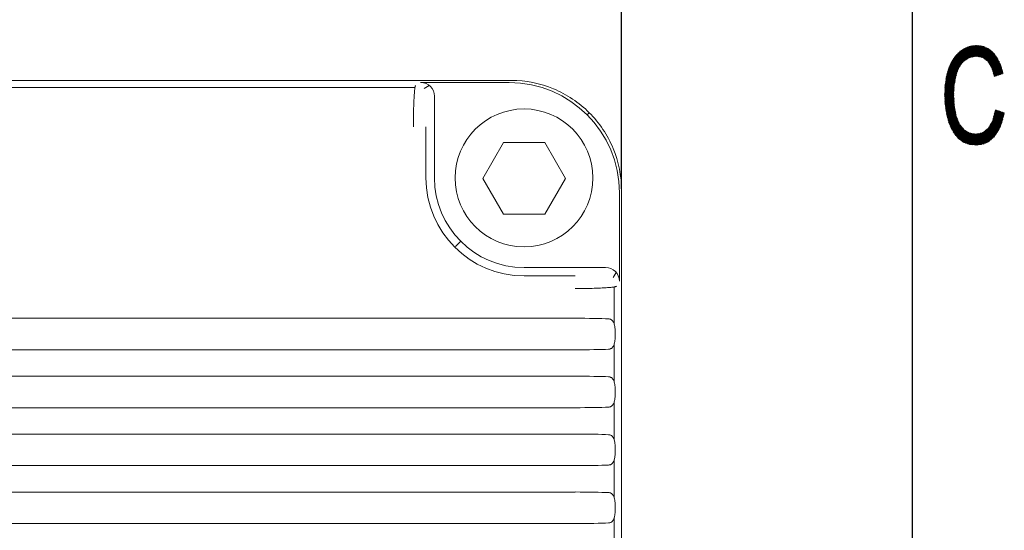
# Model space of a CAD drawing. Header units: millimetres. Extents: x 0 to 420, y 0 to 297.
# Tile 41 of 46: x 378 to 413, y 156 to 174. Entities that reach past the tile are written whole.
import ezdxf

# ---------------------------------------------------------------- set-up
doc = ezdxf.new("R2010")
doc.units = ezdxf.units.MM
doc.layers.add('1', color=7, linetype='Continuous', true_color=0xffffff)
doc.dimstyles.get("Standard").update_dxf_attribs({"dimtxt": 3.5, "dimasz": 3.5, "dimexe": 0.18, "dimexo": 0.0625, "dimgap": 1, "dimtad": 1, "dimtih": 1, "dimtoh": 1, "dimzin": 0, "dimdsep": 46, "dimtxsty": 'Standard', "dimcen": 0.09, "dimclrt": 5, "dimadec": 0, "dimazin": 0, "dimtfac": 1, "dimtofl": 0, "dimtmove": 0, "dimatfit": 3, "dimfxl": 1, "dimtolj": 1, "dimtzin": 0, "dimarcsym": 0})

# ---------------------------------------------------------------- blocks, each defined once
blk = doc.blocks.new('*D22')
at = {"color": 0, "lineweight": -2, "transparency": 16777216}
for p, q in [((375.456, 151.072), (375.456, 181.413)), ((399.456, 168.072), (399.456, 181.413))]:
    blk.add_line(p, q, dxfattribs=at)
at = {"color": 250, "lineweight": -2, "transparency": 16777216}
blk.add_line((378.956, 181.233), (395.956, 181.233), dxfattribs=at)
at = {"color": 250, "lineweight": 18, "transparency": 16777216}
for points in [[(378.956, 181.816), (378.956, 180.65), (375.456, 181.233)], [(395.956, 181.816), (395.956, 180.65), (399.456, 181.233)]]:
    blk.add_solid(points, dxfattribs=at)
at = {"layer": 'Defpoints', "color": 0, "lineweight": 18, "transparency": 16777216}
for p in [(399.456, 181.233), (399.456, 168.01), (375.456, 151.01)]:
    blk.add_point(p, dxfattribs=at)
at = {"color": 250, "lineweight": 18, "transparency": 16777216, "insert": (387.456, 183.983), "char_height": 3.5, "attachment_point": 5}
blk.add_mtext('\\A1;24.00', dxfattribs=at)

msp = doc.modelspace()

# ---------------------------------------------------------------- linework, layer by layer
at = {"layer": '1', "color": 18, "linetype": 'Continuous', "lineweight": 25}
msp.add_line((410, 287), (410, 10), dxfattribs=at)
at = {"layer": '1', "color": 18, "linetype": 'Continuous', "lineweight": 13}
for p, q in [((412.143, 173.259), (411.174, 171.582)), ((411.177, 171.638), (412.11, 173.254)), ((412.073, 173.241), (411.18, 171.693)), ((411.182, 171.748), (412.036, 173.227)), ((411.999, 173.214), (411.185, 171.803)), ((411.189, 171.862), (411.962, 173.201)), ((411.925, 173.188), (411.2, 171.931)), ((411.826, 172.66), (412.174, 173.263)), ((412.205, 173.266), (411.889, 172.719)), ((412.109, 172.844), (411.913, 173.182)), ((411.936, 173.192), (412.694, 173.192)), ((411.937, 172.751), (412.237, 173.27)), ((411.937, 173.192), (412.135, 172.849)), ((412.162, 172.854), (411.961, 173.201)), ((412.268, 173.273), (411.986, 172.784)), ((411.986, 173.209), (412.188, 172.859)), ((412.636, 173.217), (412.007, 173.217)), ((412.215, 172.864), (412.01, 173.218)), ((412.034, 172.817), (412.299, 173.277)), ((412.034, 173.227), (412.241, 172.869)), ((412.267, 172.874), (412.059, 173.235)), ((412.33, 173.279), (412.075, 172.838)), ((412.078, 173.242), (412.577, 173.242)), ((412.083, 173.244), (412.294, 172.879)), ((412.32, 172.884), (412.107, 173.253)), ((412.108, 172.844), (412.358, 173.276)), ((412.133, 173.258), (412.353, 172.877)), ((412.385, 173.272), (412.141, 172.85)), ((412.386, 172.871), (412.161, 173.261)), ((412.174, 172.856), (412.412, 173.269)), ((412.188, 173.264), (412.419, 172.864)), ((412.44, 173.265), (412.207, 172.862)), ((412.452, 172.858), (412.216, 173.267)), ((412.421, 173.268), (412.22, 173.268)), ((412.24, 172.868), (412.467, 173.262)), ((412.243, 173.27), (412.485, 172.852)), ((412.518, 172.845), (412.271, 173.274)), ((412.494, 173.258), (412.273, 172.875)), ((412.299, 173.277), (412.555, 172.833)), ((412.305, 172.881), (412.521, 173.255)), ((412.604, 172.798), (412.326, 173.28)), ((412.549, 173.251), (412.335, 172.881)), ((412.358, 173.276), (412.654, 172.762)), ((412.361, 172.876), (412.574, 173.244)), ((412.597, 173.234), (412.387, 172.87)), ((412.704, 172.726), (412.389, 173.272)), ((412.414, 172.865), (412.621, 173.223)), ((412.421, 173.268), (413.05, 172.178)), ((412.644, 173.213), (412.44, 172.86)), ((413.075, 172.186), (412.453, 173.264)), ((412.467, 172.855), (412.668, 173.203)), ((412.484, 173.26), (413.099, 172.195)), ((412.691, 173.193), (412.493, 172.85)), ((413.124, 172.203), (412.516, 173.256)), ((412.519, 172.845), (412.715, 173.183)), ((412.738, 173.173), (412.546, 172.84)), ((412.548, 173.252), (413.148, 172.211)), ((413.173, 172.219), (412.584, 173.239)), ((412.623, 173.223), (413.197, 172.228)), ((413.222, 172.236), (412.662, 173.206)), ((412.701, 173.189), (413.246, 172.244)), ((411.21, 172), (411.881, 173.162)), ((411.835, 173.132), (411.221, 172.069)), ((411.231, 172.138), (411.788, 173.103)), ((411.742, 173.074), (411.253, 172.227)), ((411.281, 172.326), (411.68, 173.016)), ((411.612, 172.95), (411.309, 172.426)), ((411.508, 172.819), (411.701, 172.484)), ((411.52, 172.836), (412.065, 172.836)), ((411.717, 172.507), (411.524, 172.842)), ((412.201, 172.861), (411.537, 172.861)), ((411.539, 172.866), (411.733, 172.529)), ((411.554, 172.887), (413.039, 172.887)), ((411.75, 172.552), (411.555, 172.889)), ((411.572, 172.911), (411.766, 172.575)), ((413.02, 172.912), (411.573, 172.912)), ((411.782, 172.598), (411.591, 172.929)), ((411.599, 172.938), (413.001, 172.938)), ((411.609, 172.947), (411.798, 172.621)), ((412.982, 172.963), (411.625, 172.963)), ((411.814, 172.643), (411.628, 172.966)), ((411.647, 172.984), (411.83, 172.666)), ((411.651, 172.988), (412.963, 172.988)), ((411.846, 172.689), (411.666, 173.002)), ((412.944, 173.014), (411.677, 173.014)), ((411.684, 173.021), (411.867, 172.704)), ((411.888, 172.718), (411.703, 173.039)), ((411.703, 173.039), (412.913, 173.039)), ((411.722, 173.057), (411.909, 172.732)), ((412.882, 173.065), (411.729, 173.065)), ((411.93, 172.747), (411.742, 173.074)), ((411.763, 173.087), (411.952, 172.761)), ((411.768, 173.09), (412.851, 173.09)), ((411.973, 172.775), (411.785, 173.101)), ((411.806, 173.114), (411.994, 172.79)), ((412.82, 173.115), (411.808, 173.115)), ((412.015, 172.804), (411.828, 173.128)), ((411.848, 173.141), (412.79, 173.141)), ((411.849, 173.141), (412.036, 172.818)), ((412.057, 172.832), (411.87, 173.155)), ((412.753, 173.166), (411.888, 173.166)), ((411.892, 173.169), (412.082, 172.839)), ((413.057, 172.861), (412.434, 172.861)), ((412.551, 172.836), (413.076, 172.836)), ((412.566, 172.825), (412.762, 173.163)), ((412.782, 173.147), (412.587, 172.81)), ((412.608, 172.795), (412.802, 173.131)), ((412.822, 173.114), (412.629, 172.78)), ((412.649, 172.765), (412.842, 173.098)), ((412.861, 173.082), (412.67, 172.751)), ((412.691, 172.736), (412.881, 173.065)), ((412.901, 173.049), (412.712, 172.721)), ((412.731, 172.704), (412.921, 173.033)), ((413.271, 172.252), (412.74, 173.172)), ((412.941, 173.016), (412.747, 172.68)), ((412.762, 172.655), (412.958, 172.995)), ((412.975, 172.973), (412.777, 172.631)), ((412.785, 173.144), (413.294, 172.264)), ((412.793, 172.607), (412.991, 172.951)), ((413.008, 172.928), (412.808, 172.583)), ((412.823, 172.558), (413.024, 172.906)), ((413.041, 172.884), (412.839, 172.534)), ((413.267, 172.361), (412.841, 173.098)), ((412.854, 172.51), (413.057, 172.862)), ((413.074, 172.84), (412.869, 172.486)), ((412.88, 172.454), (413.09, 172.817)), ((412.897, 173.052), (413.24, 172.459)), ((413.213, 172.556), (412.964, 172.988)), ((411.563, 172.063), (411.326, 172.473)), ((411.33, 172.48), (411.698, 172.48)), ((411.339, 172.501), (411.57, 172.102)), ((411.717, 172.506), (411.341, 172.506)), ((411.577, 172.141), (411.352, 172.53)), ((411.353, 172.531), (411.735, 172.531)), ((411.753, 172.557), (411.364, 172.557)), ((411.365, 172.559), (411.585, 172.178)), ((411.375, 172.582), (411.771, 172.582)), ((411.596, 172.209), (411.378, 172.587)), ((411.789, 172.607), (411.387, 172.607)), ((411.39, 172.616), (411.607, 172.241)), ((411.392, 172.62), (411.501, 172.808)), ((411.398, 172.633), (411.807, 172.633)), ((411.618, 172.272), (411.403, 172.645)), ((411.825, 172.658), (411.409, 172.658)), ((411.416, 172.673), (411.629, 172.304)), ((411.421, 172.684), (411.843, 172.684)), ((411.641, 172.335), (411.429, 172.701)), ((411.875, 172.709), (411.434, 172.709)), ((411.445, 172.725), (411.652, 172.366)), ((411.451, 172.734), (411.912, 172.734)), ((411.663, 172.398), (411.461, 172.748)), ((411.95, 172.76), (411.468, 172.76)), ((411.476, 172.772), (411.674, 172.429)), ((411.485, 172.785), (411.987, 172.785)), ((411.685, 172.46), (411.492, 172.795)), ((412.025, 172.811), (411.502, 172.811)), ((413.095, 172.811), (412.586, 172.811)), ((412.622, 172.785), (413.107, 172.785)), ((413.119, 172.76), (412.657, 172.76)), ((412.693, 172.734), (413.131, 172.734)), ((413.143, 172.709), (412.728, 172.709)), ((412.744, 172.684), (413.154, 172.684)), ((413.166, 172.658), (412.76, 172.658)), ((412.776, 172.633), (413.178, 172.633)), ((413.19, 172.607), (412.792, 172.607)), ((412.808, 172.582), (413.201, 172.582)), ((413.213, 172.557), (412.825, 172.557)), ((412.841, 172.531), (413.22, 172.531)), ((413.227, 172.506), (412.857, 172.506)), ((412.872, 172.48), (413.234, 172.48)), ((413.104, 172.791), (412.891, 172.421)), ((412.901, 172.388), (413.117, 172.763)), ((413.131, 172.735), (412.911, 172.355)), ((412.922, 172.322), (413.144, 172.707)), ((413.157, 172.678), (412.932, 172.29)), ((412.943, 172.257), (413.17, 172.65)), ((413.183, 172.622), (412.953, 172.224)), ((412.963, 172.191), (413.196, 172.594)), ((413.209, 172.566), (412.974, 172.158)), ((413.006, 172.163), (413.219, 172.533)), ((413.229, 172.499), (413.042, 172.175)), ((413.079, 172.188), (413.238, 172.464)), ((411.597, 172.212), (411.171, 171.476)), ((411.172, 171.527), (411.644, 172.346)), ((411.173, 171.428), (411.573, 172.12)), ((411.229, 172.125), (411.574, 172.125)), ((411.513, 171.642), (411.23, 172.132)), ((411.578, 172.15), (411.233, 172.15)), ((411.237, 172.17), (411.515, 171.689)), ((411.239, 172.175), (411.584, 172.175)), ((411.593, 172.201), (411.246, 172.201)), ((411.518, 171.735), (411.247, 172.204)), ((411.253, 172.226), (411.602, 172.226)), ((411.257, 172.239), (411.521, 171.781)), ((411.611, 172.252), (411.26, 172.252)), ((411.523, 171.827), (411.266, 172.273)), ((411.267, 172.277), (411.62, 172.277)), ((411.629, 172.303), (411.275, 172.303)), ((411.276, 172.307), (411.529, 171.868)), ((411.282, 172.328), (411.638, 172.328)), ((411.536, 171.907), (411.285, 172.341)), ((411.647, 172.353), (411.289, 172.353)), ((411.295, 172.375), (411.543, 171.946)), ((411.296, 172.379), (411.656, 172.379)), ((411.665, 172.404), (411.303, 172.404)), ((411.549, 171.985), (411.305, 172.409)), ((411.31, 172.43), (411.674, 172.43)), ((411.314, 172.443), (411.556, 172.024)), ((411.683, 172.455), (411.319, 172.455)), ((413.241, 172.455), (412.88, 172.455)), ((412.888, 172.43), (413.248, 172.43)), ((413.255, 172.404), (412.896, 172.404)), ((413.026, 172.17), (412.903, 172.382)), ((412.904, 172.379), (413.262, 172.379)), ((413.269, 172.353), (412.912, 172.353)), ((412.92, 172.328), (413.276, 172.328)), ((413.283, 172.303), (412.928, 172.303)), ((412.936, 172.277), (413.29, 172.277)), ((412.938, 172.27), (413.001, 172.162)), ((413.269, 172.252), (412.944, 172.252)), ((412.952, 172.226), (413.193, 172.226)), ((413.118, 172.201), (412.96, 172.201)), ((412.968, 172.175), (413.042, 172.175)), ((412.976, 172.153), (412.974, 172.158)), ((413.248, 172.43), (413.115, 172.2)), ((413.151, 172.212), (413.257, 172.395)), ((413.267, 172.361), (413.188, 172.224)), ((413.224, 172.237), (413.276, 172.327)), ((413.286, 172.292), (413.261, 172.249)), ((411.56, 172.047), (411.176, 171.381)), ((411.178, 171.334), (411.548, 171.975)), ((411.535, 171.902), (411.18, 171.287)), ((411.182, 171.239), (411.523, 171.831)), ((411.183, 171.769), (411.52, 171.769)), ((411.183, 171.757), (411.523, 171.169)), ((411.521, 171.794), (411.184, 171.794)), ((411.52, 171.775), (411.184, 171.192)), ((411.185, 171.82), (411.523, 171.82)), ((411.52, 171.225), (411.185, 171.804)), ((411.187, 171.851), (411.517, 171.281)), ((411.525, 171.845), (411.187, 171.845)), ((411.19, 171.871), (411.529, 171.871)), ((411.534, 171.896), (411.194, 171.896)), ((411.513, 171.337), (411.194, 171.891)), ((411.198, 171.921), (411.538, 171.921)), ((411.2, 171.931), (411.51, 171.393)), ((411.543, 171.947), (411.202, 171.947)), ((411.206, 171.972), (411.547, 171.972)), ((411.507, 171.449), (411.206, 171.971)), ((411.552, 171.998), (411.21, 171.998)), ((411.212, 172.011), (411.505, 171.504)), ((411.214, 172.023), (411.556, 172.023)), ((411.508, 171.55), (411.218, 172.051)), ((411.56, 172.048), (411.218, 172.048)), ((411.222, 172.074), (411.565, 172.074)), ((411.224, 172.091), (411.51, 171.596)), ((411.569, 172.099), (411.225, 172.099)), ((411.171, 171.515), (411.506, 171.515)), ((411.505, 171.49), (411.171, 171.49)), ((411.575, 170.823), (411.172, 171.522)), ((411.172, 171.472), (411.589, 170.748)), ((411.172, 171.464), (411.507, 171.464)), ((411.507, 171.54), (411.173, 171.54)), ((411.508, 171.439), (411.173, 171.439)), ((411.174, 171.569), (411.561, 170.898)), ((411.174, 171.566), (411.508, 171.566)), ((411.636, 170.617), (411.174, 171.417)), ((411.174, 171.413), (411.509, 171.413)), ((411.51, 171.591), (411.175, 171.591)), ((411.511, 171.388), (411.175, 171.388)), ((411.176, 171.617), (411.511, 171.617)), ((411.547, 170.974), (411.176, 171.616)), ((411.513, 171.642), (411.177, 171.642)), ((411.178, 171.667), (411.514, 171.667)), ((411.178, 171.663), (411.533, 171.049)), ((411.526, 171.113), (411.18, 171.71)), ((411.516, 171.693), (411.18, 171.693)), ((411.181, 171.718), (411.517, 171.718)), ((411.519, 171.744), (411.182, 171.744)), ((411.188, 171.148), (411.517, 171.719)), ((411.514, 171.662), (411.193, 171.107)), ((411.199, 171.066), (411.511, 171.606)), ((411.508, 171.55), (411.205, 171.025)), ((411.21, 170.984), (411.505, 171.494)), ((411.508, 171.448), (411.216, 170.943)), ((411.221, 170.902), (411.51, 171.401)), ((411.176, 171.363), (411.512, 171.363)), ((411.176, 171.362), (411.703, 170.449)), ((411.513, 171.337), (411.177, 171.337)), ((411.179, 171.312), (411.515, 171.312)), ((412.117, 169.682), (411.179, 171.307)), ((411.516, 171.286), (411.18, 171.286)), ((411.181, 171.261), (411.518, 171.261)), ((411.181, 171.252), (412.086, 169.685)), ((411.519, 171.236), (411.182, 171.236)), ((411.183, 171.21), (411.52, 171.21)), ((412.051, 169.694), (411.184, 171.197)), ((411.522, 171.185), (411.184, 171.185)), ((411.186, 171.159), (411.523, 171.159)), ((411.189, 171.137), (412.015, 169.707)), ((411.524, 171.134), (411.19, 171.134)), ((411.193, 171.109), (411.526, 171.109)), ((411.527, 171.083), (411.197, 171.083)), ((411.978, 169.72), (411.198, 171.07)), ((411.2, 171.058), (411.532, 171.058)), ((411.536, 171.032), (411.204, 171.032)), ((411.513, 171.355), (411.227, 170.861)), ((411.235, 170.824), (411.515, 171.309)), ((411.518, 171.262), (411.244, 170.788)), ((411.253, 170.752), (411.52, 171.216)), ((411.523, 171.169), (411.261, 170.716)), ((411.27, 170.681), (411.525, 171.123)), ((411.528, 171.077), (411.278, 170.645)), ((411.287, 170.609), (411.535, 171.038)), ((411.207, 171.007), (411.541, 171.007)), ((411.208, 171.004), (411.941, 169.733)), ((411.546, 170.981), (411.211, 170.981)), ((411.214, 170.956), (411.551, 170.956)), ((411.904, 169.746), (411.217, 170.937)), ((411.555, 170.931), (411.217, 170.931)), ((411.221, 170.905), (411.56, 170.905)), ((411.565, 170.88), (411.224, 170.88)), ((411.226, 170.87), (411.867, 169.76)), ((411.228, 170.854), (411.57, 170.854)), ((411.574, 170.829), (411.234, 170.829)), ((411.24, 170.804), (411.579, 170.804)), ((411.821, 169.789), (411.244, 170.788)), ((411.584, 170.778), (411.246, 170.778)), ((411.253, 170.753), (411.589, 170.753)), ((411.593, 170.727), (411.259, 170.727)), ((411.265, 170.702), (411.601, 170.702)), ((411.265, 170.701), (411.772, 169.824)), ((411.612, 170.677), (411.271, 170.677)), ((411.542, 171), (411.296, 170.573)), ((411.306, 170.54), (411.549, 170.962)), ((411.557, 170.923), (411.317, 170.509)), ((411.329, 170.478), (411.564, 170.885)), ((411.571, 170.847), (411.34, 170.447)), ((411.352, 170.416), (411.578, 170.808)), ((411.585, 170.77), (411.363, 170.385)), ((411.375, 170.355), (411.592, 170.731)), ((411.603, 170.699), (411.386, 170.324)), ((413.13, 170.905), (412.419, 169.674)), ((412.451, 169.678), (413.154, 170.896)), ((413.179, 170.887), (412.483, 169.683)), ((412.515, 169.687), (413.203, 170.878)), ((413.227, 170.87), (412.547, 169.691)), ((412.582, 169.702), (413.251, 170.861)), ((413.276, 170.852), (412.622, 169.721)), ((412.662, 169.739), (413.3, 170.843)), ((413.324, 170.835), (412.702, 169.757)), ((412.742, 169.776), (413.325, 170.786)), ((413.304, 170.698), (412.784, 169.797)), ((412.925, 170.601), (413.106, 170.914)), ((413.299, 170.677), (412.944, 170.677)), ((413.171, 170.293), (412.946, 170.683)), ((413.081, 170.922), (412.948, 170.691)), ((412.951, 170.702), (413.305, 170.702)), ((412.955, 170.719), (413.184, 170.322)), ((413.311, 170.727), (412.957, 170.727)), ((412.963, 170.753), (413.317, 170.753)), ((413.196, 170.351), (412.964, 170.754)), ((412.97, 170.781), (413.057, 170.931)), ((413.324, 170.778), (412.97, 170.778)), ((412.972, 170.789), (413.208, 170.381)), ((412.976, 170.804), (413.33, 170.804)), ((413.221, 170.41), (412.981, 170.825)), ((413.336, 170.829), (412.982, 170.829)), ((412.989, 170.854), (413.269, 170.854)), ((412.99, 170.86), (413.233, 170.439)), ((413.033, 170.94), (412.993, 170.871)), ((413.199, 170.88), (412.995, 170.88)), ((413.246, 170.469), (412.999, 170.896)), ((413.002, 170.905), (413.129, 170.905)), ((413.008, 170.931), (413.256, 170.502)), ((413.058, 170.931), (413.008, 170.931)), ((413.264, 170.538), (413.032, 170.94)), ((413.069, 170.927), (413.273, 170.573)), ((413.282, 170.609), (413.106, 170.913)), ((413.143, 170.9), (413.291, 170.644)), ((413.299, 170.68), (413.18, 170.887)), ((413.217, 170.873), (413.308, 170.716)), ((413.317, 170.751), (413.254, 170.86)), ((413.291, 170.847), (413.326, 170.787)), ((413.334, 170.823), (413.328, 170.833)), ((411.277, 170.651), (411.622, 170.651)), ((411.632, 170.626), (411.283, 170.626)), ((411.722, 169.858), (411.286, 170.614)), ((411.289, 170.6), (411.642, 170.6)), ((411.653, 170.575), (411.295, 170.575)), ((411.302, 170.55), (411.663, 170.55)), ((411.673, 170.524), (411.312, 170.524)), ((411.318, 170.508), (411.67, 169.897)), ((411.321, 170.499), (411.683, 170.499)), ((411.694, 170.473), (411.331, 170.473)), ((411.34, 170.448), (411.704, 170.448)), ((411.716, 170.423), (411.35, 170.423)), ((411.359, 170.397), (411.737, 170.397)), ((411.757, 170.372), (411.369, 170.372)), ((411.581, 170.002), (411.371, 170.365)), ((411.378, 170.346), (411.778, 170.346)), ((411.799, 170.321), (411.387, 170.321)), ((411.398, 170.293), (411.615, 170.669)), ((411.627, 170.639), (411.412, 170.267)), ((411.427, 170.241), (411.639, 170.609)), ((411.651, 170.579), (411.441, 170.215)), ((411.456, 170.19), (411.663, 170.549)), ((411.675, 170.519), (411.47, 170.164)), ((411.485, 170.138), (411.687, 170.489)), ((411.699, 170.459), (411.499, 170.113)), ((411.514, 170.087), (411.711, 170.429)), ((411.728, 170.408), (411.529, 170.062)), ((411.546, 170.042), (411.745, 170.387)), ((411.763, 170.365), (411.564, 170.021)), ((411.581, 170.001), (411.78, 170.344)), ((411.797, 170.323), (411.599, 169.981)), ((411.725, 170.412), (412.148, 169.678)), ((412.777, 170.317), (412.977, 169.97)), ((413.183, 170.321), (412.779, 170.321)), ((412.992, 169.993), (412.791, 170.342)), ((412.794, 170.346), (413.194, 170.346)), ((412.806, 170.368), (413.008, 170.016)), ((413.205, 170.372), (412.808, 170.372)), ((413.024, 170.04), (412.82, 170.393)), ((412.822, 170.397), (413.215, 170.397)), ((412.835, 170.419), (413.04, 170.063)), ((413.226, 170.423), (412.837, 170.423)), ((412.843, 169.849), (413.282, 170.609)), ((413.056, 170.086), (412.849, 170.445)), ((412.851, 170.448), (413.237, 170.448)), ((412.864, 170.47), (413.072, 170.109)), ((413.247, 170.473), (412.866, 170.473)), ((413.088, 170.132), (412.878, 170.496)), ((412.88, 170.499), (413.255, 170.499)), ((412.893, 170.521), (413.104, 170.155)), ((413.261, 170.524), (412.895, 170.524)), ((413.26, 170.521), (412.902, 169.901)), ((413.12, 170.178), (412.907, 170.547)), ((412.909, 170.55), (413.267, 170.55)), ((412.919, 170.577), (413.134, 170.205)), ((413.274, 170.575), (412.919, 170.575)), ((412.925, 170.6), (413.28, 170.6)), ((413.147, 170.234), (412.928, 170.613)), ((413.286, 170.626), (412.931, 170.626)), ((412.937, 170.648), (413.159, 170.263)), ((412.938, 170.651), (413.292, 170.651)), ((412.962, 169.953), (413.207, 170.378)), ((411.397, 170.296), (411.819, 170.296)), ((411.84, 170.27), (411.41, 170.27)), ((411.424, 170.245), (411.86, 170.245)), ((411.883, 170.219), (411.439, 170.219)), ((411.453, 170.194), (411.924, 170.194)), ((411.965, 170.169), (411.468, 170.169)), ((411.482, 170.143), (412.006, 170.143)), ((412.047, 170.118), (411.496, 170.118)), ((411.511, 170.092), (412.109, 170.092)), ((412.242, 170.067), (411.525, 170.067)), ((411.547, 170.042), (413.026, 170.042)), ((413.008, 170.016), (411.568, 170.016)), ((411.59, 169.991), (412.991, 169.991)), ((412.973, 169.965), (411.612, 169.965)), ((411.617, 169.96), (411.814, 170.302)), ((411.831, 170.281), (411.634, 169.94)), ((411.652, 169.919), (411.848, 170.26)), ((411.865, 170.239), (411.669, 169.899)), ((411.689, 169.882), (411.883, 170.219)), ((411.905, 170.206), (411.709, 169.867)), ((411.73, 169.852), (411.927, 170.192)), ((411.948, 170.179), (411.751, 169.838)), ((411.772, 169.823), (411.97, 170.166)), ((411.991, 170.152), (411.793, 169.809)), ((411.814, 169.794), (412.013, 170.139)), ((412.18, 169.675), (411.827, 170.286)), ((412.035, 170.125), (411.835, 169.779)), ((411.856, 169.765), (412.056, 170.112)), ((412.078, 170.099), (411.88, 169.755)), ((411.901, 170.208), (412.211, 169.672)), ((411.904, 169.746), (412.104, 170.093)), ((412.131, 170.088), (411.928, 169.738)), ((412.242, 169.669), (411.947, 170.18)), ((411.953, 169.729), (412.157, 170.083)), ((412.183, 170.078), (411.977, 169.721)), ((411.993, 170.151), (412.273, 169.665)), ((412.001, 169.712), (412.21, 170.073)), ((412.236, 170.068), (412.026, 169.703)), ((412.304, 169.662), (412.038, 170.123)), ((412.05, 169.695), (412.263, 170.063)), ((412.289, 170.058), (412.074, 169.686)), ((412.082, 170.097), (412.334, 169.662)), ((412.102, 169.683), (412.321, 170.063)), ((412.361, 169.666), (412.115, 170.091)), ((412.355, 170.07), (412.13, 169.68)), ((412.148, 170.085), (412.388, 169.67)), ((412.157, 169.677), (412.388, 170.078)), ((412.415, 169.673), (412.181, 170.079)), ((412.422, 170.085), (412.185, 169.675)), ((412.213, 169.672), (412.456, 170.093)), ((412.214, 170.072), (412.442, 169.677)), ((412.489, 170.1), (412.24, 169.669)), ((412.47, 169.681), (412.247, 170.066)), ((412.268, 169.666), (412.523, 170.108)), ((412.28, 170.06), (412.497, 169.684)), ((412.563, 170.126), (412.296, 169.663)), ((412.524, 169.688), (412.309, 170.06)), ((412.324, 169.661), (412.618, 170.17)), ((412.335, 170.066), (412.551, 169.692)), ((413.043, 170.067), (412.341, 170.067)), ((412.672, 170.214), (412.356, 169.665)), ((412.576, 169.699), (412.361, 170.072)), ((412.387, 169.669), (412.727, 170.258)), ((412.387, 170.077), (412.599, 169.71)), ((412.622, 169.721), (412.413, 170.083)), ((412.439, 170.089), (412.646, 169.731)), ((412.455, 170.092), (413.061, 170.092)), ((412.669, 169.742), (412.465, 170.095)), ((412.491, 170.1), (412.692, 169.753)), ((412.715, 169.763), (412.517, 170.106)), ((412.543, 170.112), (412.738, 169.774)), ((413.078, 170.118), (412.553, 170.118)), ((412.761, 169.785), (412.564, 170.127)), ((412.584, 170.143), (412.784, 169.797)), ((412.584, 170.143), (413.096, 170.143)), ((412.803, 169.814), (412.604, 170.159)), ((413.113, 170.169), (412.616, 170.169)), ((412.624, 170.175), (412.823, 169.831)), ((412.842, 169.848), (412.644, 170.191)), ((412.648, 170.194), (413.13, 170.194)), ((412.664, 170.207), (412.861, 169.865)), ((413.14, 170.219), (412.679, 170.219)), ((412.881, 169.882), (412.684, 170.223)), ((412.704, 170.239), (412.9, 169.899)), ((412.711, 170.245), (413.151, 170.245)), ((412.92, 169.916), (412.724, 170.255)), ((413.162, 170.27), (412.743, 170.27)), ((412.744, 170.271), (412.939, 169.933)), ((412.959, 169.95), (412.762, 170.291)), ((412.765, 170.296), (413.172, 170.296)), ((411.634, 169.94), (412.947, 169.94)), ((412.918, 169.915), (411.656, 169.915)), ((411.678, 169.889), (412.889, 169.889)), ((412.86, 169.864), (411.714, 169.864)), ((411.75, 169.838), (412.831, 169.838)), ((412.802, 169.813), (411.787, 169.813)), ((411.823, 169.787), (412.767, 169.787)), ((412.712, 169.762), (411.86, 169.762)), ((411.931, 169.737), (412.657, 169.737)), ((412.602, 169.711), (412.003, 169.711)), ((412.075, 169.686), (412.507, 169.686))]:
    msp.add_line(p, q, dxfattribs=at)
at = {"layer": '1', "color": 250, "linetype": 'Continuous', "lineweight": 18}
for p, q in [((285.456, 172.01), (395.456, 172.01)), ((392.171, 171.931), (395.383, 171.931)), ((395.456, 172.01), (395.461, 172.01)), ((392.67, 171.433), (392.67, 168.474)), ((394.42, 168.456), (395.17, 169.755)), ((395.17, 169.755), (396.67, 169.755)), ((396.67, 169.755), (397.42, 168.456)), ((395.17, 167.157), (394.42, 168.456)), ((397.42, 168.456), (396.67, 167.157)), ((399.377, 167.937), (399.377, 164.725)), ((399.456, 168.01), (399.456, 126.01)), ((396.67, 167.157), (395.17, 167.157)), ((395.92, 165.224), (398.879, 165.224)), ((397.771, 163.381), (283.141, 163.381)), ((397.771, 162.238), (283.141, 162.238)), ((397.771, 161.281), (283.141, 161.281)), ((397.771, 160.138), (283.141, 160.138)), ((397.771, 159.181), (283.141, 159.181)), ((397.771, 158.038), (283.141, 158.038)), ((397.771, 157.081), (283.141, 157.081)), ((397.771, 155.938), (283.141, 155.938))]:
    msp.add_line(p, q, dxfattribs=at)
at = {"layer": '1', "color": 250, "linetype": 'Continuous', "lineweight": 13}
for p, q in [((288.946, 171.748), (391.966, 171.748)), ((392.485, 171.82), (392.302, 171.71)), ((398.208, 170.762), (398.284, 170.838)), ((392.364, 170.324), (392.364, 168.474)), ((393.622, 166.176), (393.434, 165.988)), ((399.156, 164.855), (399.266, 165.039)), ((395.92, 164.918), (397.771, 164.918)), ((399.194, 163.156), (399.194, 164.52)), ((399.194, 161.056), (399.194, 162.463)), ((399.194, 158.956), (399.194, 160.363)), ((399.194, 156.856), (399.194, 158.263)), ((399.194, 154.756), (399.194, 156.162))]:
    msp.add_line(p, q, dxfattribs=at)
for radius, start, end in [(2.5, 0, 180), (3.556, 180, 270), (2.5, 180, 0)]:
    msp.add_arc((395.92, 168.474), radius, start, end, dxfattribs=at)
at = {"layer": '1', "color": 250, "linetype": 'Continuous', "lineweight": 18}
for centre, radius, start, end in [((395.92, 168.474), 2.5, 0, 180), ((395.92, 168.474), 3.25, 180, 270), ((395.92, 168.474), 2.5, 180, 0), ((395.456, 168.01), 4, 0, 0.0785)]:
    msp.add_arc(centre, radius, start, end, dxfattribs=at)
for centre, major_axis, ratio, start_param, end_param in [((392.169, 171.43), (0.431, 0.258), 0.99484, 5.745762, 7.311997), ((395.372, 167.926), (-2.836, -2.836), 0.997265, 2.357564, 3.925621), ((398.877, 164.722), (-0.258, -0.431), 0.99484, 2.112781, 3.679016), ((397.771, 163.329), (-1.5, 0), 0.034921, 3.769192, 4.712389), ((397.771, 162.291), (-1.5, 0), 0.034921, 1.570796, 2.513993), ((397.771, 161.229), (-1.5, 0), 0.034921, 3.769192, 4.712389), ((397.771, 160.191), (-1.5, 0), 0.034921, 1.570796, 2.513993), ((397.771, 159.129), (-1.5, 0), 0.034921, 3.769192, 4.712389), ((397.771, 158.091), (-1.5, 0), 0.034921, 1.570796, 2.513993), ((397.771, 157.029), (-1.5, 0), 0.034921, 3.769192, 4.712389), ((397.771, 155.991), (-1.5, 0), 0.034921, 1.570796, 2.513993)]:
    msp.add_ellipse(centre, major_axis=major_axis, ratio=ratio, start_param=start_param, end_param=end_param, dxfattribs=at)
for points in [[(391.906, 170.324), (391.906, 170.372), (391.906, 170.468), (391.908, 170.607), (391.909, 170.745), (391.912, 170.88), (391.916, 171.009), (391.92, 171.132), (391.924, 171.248), (391.93, 171.356), (391.936, 171.454), (391.942, 171.542), (391.949, 171.62), (391.957, 171.686), (391.964, 171.74), (391.972, 171.781), (391.981, 171.81), (391.986, 171.82), (391.989, 171.822)], [(399.268, 164.543), (399.266, 164.54), (399.256, 164.534), (399.229, 164.526), (399.188, 164.518), (399.135, 164.511), (399.069, 164.503), (398.992, 164.496), (398.904, 164.49), (398.806, 164.484), (398.699, 164.478), (398.583, 164.474), (398.461, 164.469), (398.331, 164.466), (398.198, 164.463), (398.059, 164.461), (397.916, 164.46), (397.819, 164.46), (397.771, 164.46)], [(398.985, 163.359), (399.001, 163.359), (399.031, 163.354), (399.07, 163.34), (399.103, 163.319), (399.131, 163.291), (399.155, 163.257), (399.175, 163.217), (399.191, 163.171), (399.203, 163.12), (399.213, 163.064), (399.221, 163.004), (399.226, 162.941), (399.228, 162.876), (399.229, 162.81), (399.228, 162.743), (399.226, 162.678), (399.221, 162.615), (399.213, 162.555), (399.203, 162.5), (399.191, 162.448), (399.175, 162.402), (399.155, 162.362), (399.131, 162.328), (399.103, 162.3), (399.07, 162.279), (399.031, 162.265), (399.001, 162.261), (398.985, 162.26)], [(398.985, 161.259), (399.001, 161.259), (399.031, 161.254), (399.07, 161.24), (399.103, 161.219), (399.131, 161.191), (399.155, 161.157), (399.175, 161.117), (399.191, 161.071), (399.203, 161.02), (399.213, 160.964), (399.221, 160.904), (399.226, 160.841), (399.228, 160.776), (399.229, 160.71), (399.228, 160.643), (399.226, 160.578), (399.221, 160.515), (399.213, 160.455), (399.203, 160.4), (399.191, 160.348), (399.175, 160.302), (399.155, 160.262), (399.131, 160.228), (399.103, 160.2), (399.07, 160.179), (399.031, 160.165), (399.001, 160.161), (398.985, 160.16)], [(398.985, 159.159), (399.001, 159.159), (399.031, 159.154), (399.07, 159.14), (399.103, 159.119), (399.131, 159.091), (399.155, 159.057), (399.175, 159.017), (399.191, 158.971), (399.203, 158.92), (399.213, 158.864), (399.221, 158.804), (399.226, 158.741), (399.228, 158.676), (399.229, 158.61), (399.228, 158.543), (399.226, 158.478), (399.221, 158.415), (399.213, 158.355), (399.203, 158.3), (399.191, 158.248), (399.175, 158.202), (399.155, 158.162), (399.131, 158.128), (399.103, 158.1), (399.07, 158.079), (399.031, 158.065), (399.001, 158.061), (398.985, 158.06)], [(398.985, 157.059), (399.001, 157.059), (399.031, 157.054), (399.07, 157.04), (399.103, 157.019), (399.131, 156.991), (399.155, 156.957), (399.175, 156.917), (399.191, 156.871), (399.203, 156.82), (399.213, 156.764), (399.221, 156.704), (399.226, 156.641), (399.228, 156.576), (399.229, 156.51), (399.228, 156.443), (399.226, 156.378), (399.221, 156.315), (399.213, 156.255), (399.203, 156.2), (399.191, 156.148), (399.175, 156.102), (399.155, 156.062), (399.131, 156.028), (399.103, 156), (399.07, 155.979), (399.031, 155.965), (399.001, 155.961), (398.985, 155.96)]]:
    msp.add_open_spline(points, degree=3, dxfattribs=at)
msp.add_open_spline([(395.461, 172.01), (395.984, 172.009), (396.506, 171.904), (397.472, 171.504), (397.915, 171.208), (398.654, 170.469), (398.95, 170.026), (399.351, 169.06), (399.455, 168.538), (399.456, 168.015)], degree=3, knots=[0, 0, 0, 0, 0.25, 0.25, 0.5, 0.5, 0.75, 0.75, 1, 1, 1, 1], dxfattribs=at)

# ---------------------------------------------------------------- dimensions: what is measured, and where the dimension line sits
at = {"color": 250, "lineweight": 18}
dim = msp.add_linear_dim(base=(399.456, 181.233), p1=(375.456, 151.01), p2=(399.456, 168.01), dimstyle='Standard', override={"dimclrd": 250, "dimclrt": 250}, dxfattribs=at)
dim.commit()
dim.dimension.update_dxf_attribs({"geometry": '*D22', "text_midpoint": (387.456, 183.983)})

doc.saveas('drawing.dxf')
